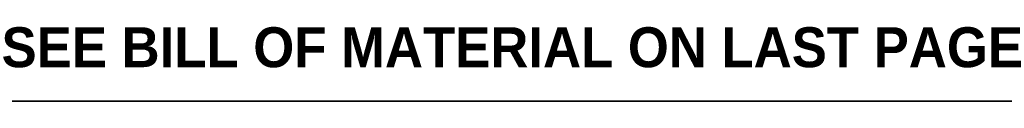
# Model space of a CAD drawing. Header units: inches. Extents: x 0 to 160, y -11 to 104.
# Tile 65 of 121: x 94.84 to 123.27, y 2.45 to 4.59. Entities that reach past the tile are written whole.
import ezdxf

# ---------------------------------------------------------------- set-up
doc = ezdxf.new("R2010")
doc.units = ezdxf.units.IN
doc.header["$LTSCALE"] = 9.614827
doc.header["$MEASUREMENT"] = 0
doc.layers.get('0').update_dxf_attribs({"lineweight": 25})
doc.layers.add('Sketch Geometry(ANSI)', color=7, linetype='Continuous', lineweight=25)
doc.layers.add('Symbols(ANSI)', color=7, linetype='Continuous', lineweight=25)
doc.styles.add('Current-ANSI', font='arial.ttf')
doc.styles.add('Dimension-ANSI', font='arialbd.ttf')

# ---------------------------------------------------------------- blocks, each defined once
blk = doc.blocks.new('Borders 8_EXM - B (Inch)')
at = {"layer": 'Sketch Geometry(ANSI)', "linetype": 'Continuous', "lineweight": 35}
blk.add_line((0.3979, 0.2545), (16.3979, 0.2545), dxfattribs=at)
at = {"layer": 'Symbols(ANSI)', "color": 7, "style": 'Current-ANSI'}
blk.add_attdef('FILENAME_AND_PATH_001', (6.1601, 10.7181), '', height=0.09, dxfattribs=at)

msp = doc.modelspace()

# ---------------------------------------------------------------- block references
at = {"xscale": 9.61482679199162, "yscale": 9.61482679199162, "zscale": 9.61482679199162}
msp.add_blockref('Borders 8_EXM - B (Inch)', (0, 0), dxfattribs=at)

# ---------------------------------------------------------------- texts
at = {"layer": 'Symbols(ANSI)', "color": 7, "insert": (108.8265, 3.9964), "char_height": 1.153779, "width": 31.259328, "attachment_point": 5, "style": 'Dimension-ANSI'}
msp.add_mtext('\\fArial|b1|i0;SEE BILL OF MATERIAL ON LAST PAGE', dxfattribs=at)

doc.saveas('drawing.dxf')
